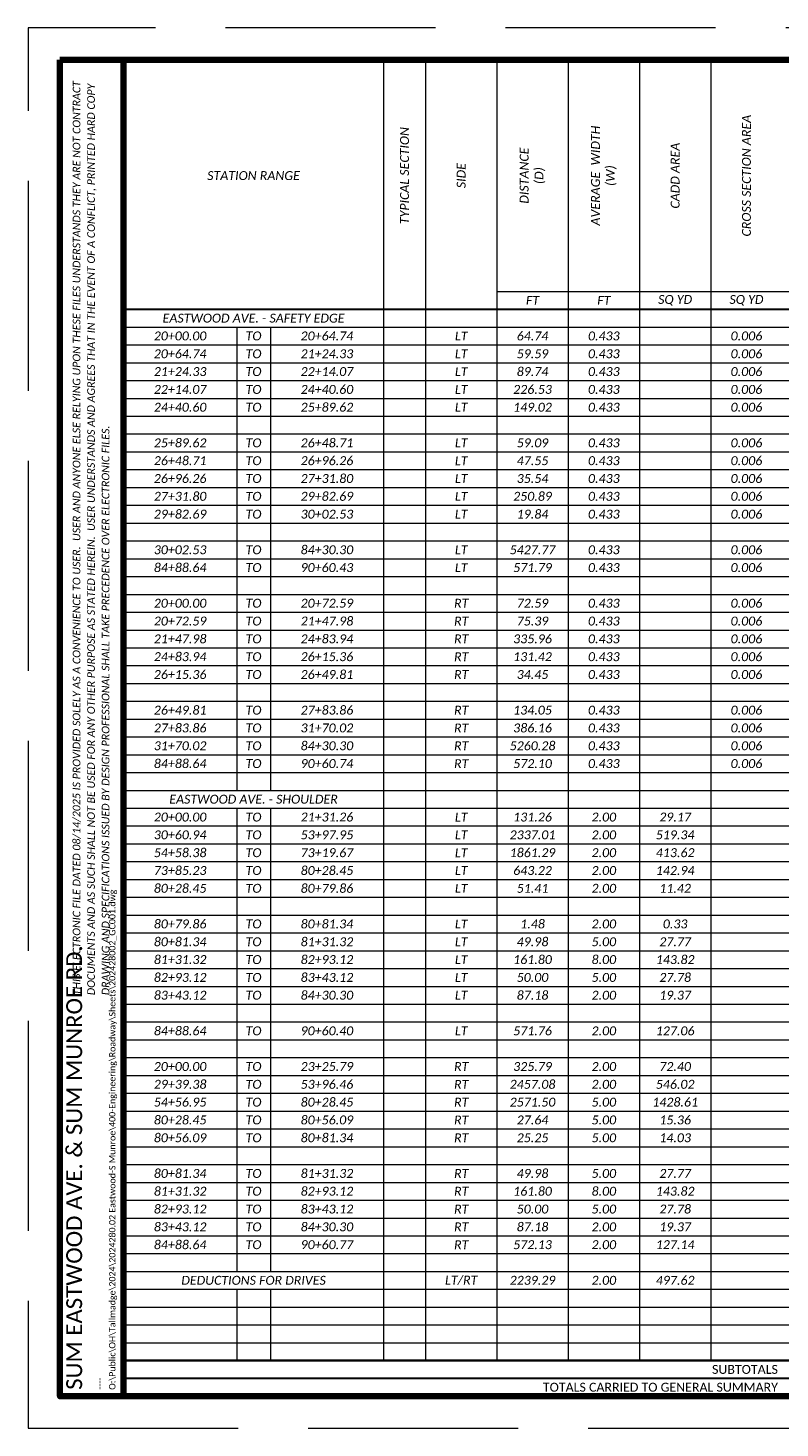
# Paper-space layout '26 PAVEMENT CALCULATIONS' of a CAD drawing. Header units: feet. Extents: x 0 to 34, y 0 to 22.
# Tile 1 of 2: x 0 to 11.8, y 0 to 22. Entities that reach past the tile are written whole.
import ezdxf
from ezdxf.enums import TextEntityAlignment as Align

# ---------------------------------------------------------------- set-up
doc = ezdxf.new("R2010")
doc.units = ezdxf.units.FT
doc.header["$LTSCALE"] = 20
doc.header["$MEASUREMENT"] = 0
doc.linetypes.add('OhDOT_DGN3', pattern=[0.22, 0.165, -0.055])
for name, color, linetype, lineweight in [('0_Xref', 7, 'Continuous', 15), ('SH_Border', 7, 'Continuous', 90), ('SH_Data', 7, 'Continuous', 15), ('SH_Text', 7, 'Continuous', 35)]:
    doc.layers.add(name, color=color, linetype=linetype, lineweight=lineweight)
doc.layers.add('SC_Scratch15', color=7, linetype='Continuous', lineweight=15, plot=False)
doc.layers.add('SH_Cut_Line', color=7, linetype='OhDOT_DGN3', lineweight=15, plot=False)
doc.styles.add('P_Slanted - Normal Fixed Spacing', font='calibrii.ttf', dxfattribs={"height": 0.14})
doc.styles.add('Style - Calibri', font='calibri.ttf')
doc.styles.add('Style - Calibri - Light', font='calibril.ttf', dxfattribs={"height": 0.1})

# ---------------------------------------------------------------- blocks, each defined once
blk = doc.blocks.new('BORDER_1')
at = {"layer": 'SH_Border', "color": 7, "flags": 128}
for points in [[(0.5, 21.5), (1.5, 21.5), (1.5, 0.5), (0.5, 0.5)], [(1.5, 21.5), (33.5, 21.5), (33.5, 0.5), (1.5, 0.5)]]:
    blk.add_lwpolyline(points, close=True, dxfattribs=at)
at = {"layer": 'SH_Cut_Line', "flags": 128}
blk.add_lwpolyline([(0, 0), (34, 0), (34, 22), (0, 22)], close=True, dxfattribs=at)
at = {"layer": 'SC_Scratch15', "color": 1, "insert": (0.702, 6.801), "char_height": 0.12, "width": 14.52263, "attachment_point": 1, "rotation": 90, "line_spacing_factor": 1.14, "style": 'P_Slanted - Normal Fixed Spacing'}
blk.add_mtext('THIS ELECTRONIC FILE DATED 08/14/2025 IS PROVIDED SOLELY AS A CONVENIENCE TO USER.  USER AND ANYONE ELSE RELYING UPON THESE FILES UNDERSTANDS THEY ARE NOT CONTRACT DOCUMENTS AND AS SUCH SHALL NOT BE USED FOR ANY OTHER PURPOSE AS STATED HEREIN.  USER UNDERSTANDS AND AGREES THAT IN THE EVENT OF A CONFLICT, PRINTED HARD COPY DRAWING AND SPECIFICATIONS ISSUED BY DESIGN PROFESSIONAL SHALL TAKE PRECEDENCE OVER ELECTRONIC FILES.', dxfattribs=at)
at = {"layer": 'SH_Border', "color": 132, "true_color": 0x00d2d2, "insert": (1.4, 0.6), "char_height": 0.1, "attachment_point": 7, "rotation": 90, "line_spacing_factor": 1.2, "style": 'Style - Calibri - Light'}
blk.add_mtext('----\\PO:\\\\Public\\\\OH\\\\Tallmadge\\\\2024\\\\2024280.02 Eastwood-S Munroe\\\\400-Engineering\\\\Roadway\\\\Sheets\\\\202428002_GC001.dwg', dxfattribs=at)
at = {"layer": 'SH_Data', "color": 7, "style": 'Style - Calibri'}
blk.add_attdef('C_SHEET_TITLE', text='', height=0.25, rotation=90, dxfattribs=at).set_placement((32.792, 13), align=Align.MIDDLE_CENTER)
at = {"layer": 'SH_Data', "style": 'Style - Calibri'}
blk.add_attdef('PROJ_NAME', text='', height=0.25, rotation=90, dxfattribs=at).set_placement((0.6, 0.6), align=Align.TOP_LEFT)
for tag, p in [('DESIGNER', (32.75, 2.175)), ('REVIEWER', (32.25, 1.675)), ('REVIEWED_DATE', (33.025, 1.675)), ('PIDNO', (32.75, 1.175)), ('C_SHEET_NO', (32.375, 0.675)), ('T_SHEET_NO', (33.125, 0.675))]:
    blk.add_attdef(tag, text='', height=0.14, dxfattribs=at).set_placement(p, align=Align.MIDDLE_CENTER)
blk = doc.blocks.new('*A1293')
at = {"layer": 'SH_Data', "linetype": 'Continuous', "ltscale": 0.131765}
for points in [[(0, 0), (0, -21)], [(0, 0), (30.504, 0)], [(4.085, 0), (4.085, -20.44)], [(4.744, 0), (4.744, -20.44)], [(5.864, 0), (5.864, -20.44)], [(6.984, 0), (6.984, -20.44)], [(8.104, 0), (8.104, -20.44)], [(9.224, 0), (9.224, -20.44)], [(5.864, -3.64), (30.504, -3.64)], [(0, -4.2), (30.504, -4.2)], [(1.779, -4.2), (1.779, -11.48)], [(2.306, -4.2), (2.306, -11.48)], [(0, -4.48), (30.504, -4.48)], [(0, -4.76), (30.504, -4.76)], [(0, -5.04), (30.504, -5.04)], [(0, -5.32), (30.504, -5.32)], [(0, -5.6), (30.504, -5.6)], [(0, -5.88), (30.504, -5.88)], [(0, -6.16), (30.504, -6.16)], [(0, -6.44), (30.504, -6.44)], [(0, -6.72), (30.504, -6.72)], [(0, -7), (30.504, -7)], [(0, -7.28), (30.504, -7.28)], [(0, -7.56), (30.504, -7.56)], [(0, -7.84), (30.504, -7.84)], [(0, -8.12), (30.504, -8.12)], [(0, -8.4), (30.504, -8.4)], [(0, -8.68), (30.504, -8.68)], [(0, -8.96), (30.504, -8.96)], [(0, -9.24), (30.504, -9.24)], [(0, -9.52), (30.504, -9.52)], [(0, -9.8), (30.504, -9.8)], [(0, -10.08), (30.504, -10.08)], [(0, -10.36), (30.504, -10.36)], [(0, -10.64), (30.504, -10.64)], [(0, -10.92), (30.504, -10.92)], [(0, -11.2), (30.504, -11.2)], [(0, -11.48), (30.504, -11.48)], [(0, -11.76), (30.504, -11.76)], [(1.779, -11.76), (1.779, -19.04)], [(2.306, -11.76), (2.306, -19.04)], [(0, -12.04), (30.504, -12.04)], [(0, -12.32), (30.504, -12.32)], [(0, -12.6), (30.504, -12.6)], [(0, -12.88), (30.504, -12.88)], [(0, -13.16), (30.504, -13.16)], [(0, -13.44), (30.504, -13.44)], [(0, -13.72), (30.504, -13.72)], [(0, -14), (30.504, -14)], [(0, -14.28), (30.504, -14.28)], [(0, -14.56), (30.504, -14.56)], [(0, -14.84), (30.504, -14.84)], [(0, -15.12), (30.504, -15.12)], [(0, -15.4), (30.504, -15.4)], [(0, -15.68), (30.504, -15.68)], [(0, -15.96), (30.504, -15.96)], [(0, -16.24), (30.504, -16.24)], [(0, -16.52), (30.504, -16.52)], [(0, -16.8), (30.504, -16.8)], [(0, -17.08), (30.504, -17.08)], [(0, -17.36), (30.504, -17.36)], [(0, -17.64), (30.504, -17.64)], [(0, -17.92), (30.504, -17.92)], [(0, -18.2), (30.504, -18.2)], [(0, -18.48), (30.504, -18.48)], [(0, -18.76), (30.504, -18.76)], [(0, -19.04), (30.504, -19.04)], [(0, -19.32), (30.504, -19.32)], [(1.779, -19.32), (1.779, -20.44)], [(2.306, -19.32), (2.306, -20.44)], [(0, -19.6), (30.504, -19.6)], [(0, -19.88), (30.504, -19.88)], [(0, -20.16), (30.504, -20.16)], [(0, -21), (30.504, -21)]]:
    blk.add_lwpolyline(points, dxfattribs=at)
at = {"layer": 'SH_Data', "linetype": 'Continuous', "ltscale": 0.131765, "const_width": 0.0329}
for points in [[(0, -3.92), (30.504, -3.92)], [(0, -20.44), (30.504, -20.44)], [(0, -20.72), (30.504, -20.72)]]:
    blk.add_lwpolyline(points, dxfattribs=at)
at = {"layer": 'SH_Text', "char_height": 0.14, "width": 3.64, "attachment_point": 5, "rotation": 90, "style": 'P_Slanted - Normal Fixed Spacing'}
for s, insert in [('CROSS SECTION AREA', (9.784, -1.82)), ('TYPICAL SECTION', (4.414, -1.82)), ('AVERAGE  WIDTH^J(W)', (7.544, -1.82)), ('CADD AREA', (8.664, -1.82)), ('DISTANCE^J(D)', (6.424, -1.82)), ('SIDE', (5.304, -1.82))]:
    blk.add_mtext(s, dxfattribs=dict(at, insert=insert))
at = {"layer": 'SH_Text', "insert": (2.042, -1.82), "char_height": 0.14, "width": 3.95294, "attachment_point": 5, "style": 'P_Slanted - Normal Fixed Spacing'}
blk.add_mtext('STATION RANGE', dxfattribs=at)
at = {"layer": 'SH_Text', "char_height": 0.14}
for s, insert, attachment_point, style in [('FT', (6.424, -3.78), 5, 'P_Slanted - Normal Fixed Spacing'), ('FT', (7.544, -3.78), 5, 'P_Slanted - Normal Fixed Spacing'), ('SQ YD', (8.664, -3.78), 5, 'P_Slanted - Normal Fixed Spacing'), ('SQ YD', (9.784, -3.78), 5, 'P_Slanted - Normal Fixed Spacing'), ('EASTWOOD AVE. - SAFETY EDGE', (2.042, -4.06), 5, 'P_Slanted - Normal Fixed Spacing'), ('20+00.00', (0.889, -4.34), 5, 'P_Slanted - Normal Fixed Spacing'), ('TO', (2.042, -4.34), 5, 'P_Slanted - Normal Fixed Spacing'), ('20+64.74', (3.195, -4.34), 5, 'P_Slanted - Normal Fixed Spacing'), ('LT', (5.304, -4.34), 5, 'P_Slanted - Normal Fixed Spacing'), ('64.74', (6.424, -4.34), 5, 'P_Slanted - Normal Fixed Spacing'), ('0.433', (7.544, -4.34), 5, 'P_Slanted - Normal Fixed Spacing'), ('0.006', (9.784, -4.34), 5, 'P_Slanted - Normal Fixed Spacing'), ('20+64.74', (0.889, -4.62), 5, 'P_Slanted - Normal Fixed Spacing'), ('TO', (2.042, -4.62), 5, 'P_Slanted - Normal Fixed Spacing'), ('21+24.33', (3.195, -4.62), 5, 'P_Slanted - Normal Fixed Spacing'), ('LT', (5.304, -4.62), 5, 'P_Slanted - Normal Fixed Spacing'), ('59.59', (6.424, -4.62), 5, 'P_Slanted - Normal Fixed Spacing'), ('0.433', (7.544, -4.62), 5, 'P_Slanted - Normal Fixed Spacing'), ('0.006', (9.784, -4.62), 5, 'P_Slanted - Normal Fixed Spacing'), ('21+24.33', (0.889, -4.9), 5, 'P_Slanted - Normal Fixed Spacing'), ('TO', (2.042, -4.9), 5, 'P_Slanted - Normal Fixed Spacing'), ('22+14.07', (3.195, -4.9), 5, 'P_Slanted - Normal Fixed Spacing'), ('LT', (5.304, -4.9), 5, 'P_Slanted - Normal Fixed Spacing'), ('89.74', (6.424, -4.9), 5, 'P_Slanted - Normal Fixed Spacing'), ('0.433', (7.544, -4.9), 5, 'P_Slanted - Normal Fixed Spacing'), ('0.006', (9.784, -4.9), 5, 'P_Slanted - Normal Fixed Spacing'), ('22+14.07', (0.889, -5.18), 5, 'P_Slanted - Normal Fixed Spacing'), ('TO', (2.042, -5.18), 5, 'P_Slanted - Normal Fixed Spacing'), ('24+40.60', (3.195, -5.18), 5, 'P_Slanted - Normal Fixed Spacing'), ('LT', (5.304, -5.18), 5, 'P_Slanted - Normal Fixed Spacing'), ('226.53', (6.424, -5.18), 5, 'P_Slanted - Normal Fixed Spacing'), ('0.433', (7.544, -5.18), 5, 'P_Slanted - Normal Fixed Spacing'), ('0.006', (9.784, -5.18), 5, 'P_Slanted - Normal Fixed Spacing'), ('24+40.60', (0.889, -5.46), 5, 'P_Slanted - Normal Fixed Spacing'), ('TO', (2.042, -5.46), 5, 'P_Slanted - Normal Fixed Spacing'), ('25+89.62', (3.195, -5.46), 5, 'P_Slanted - Normal Fixed Spacing'), ('LT', (5.304, -5.46), 5, 'P_Slanted - Normal Fixed Spacing'), ('149.02', (6.424, -5.46), 5, 'P_Slanted - Normal Fixed Spacing'), ('0.433', (7.544, -5.46), 5, 'P_Slanted - Normal Fixed Spacing'), ('0.006', (9.784, -5.46), 5, 'P_Slanted - Normal Fixed Spacing'), ('25+89.62', (0.889, -6.02), 5, 'P_Slanted - Normal Fixed Spacing'), ('TO', (2.042, -6.02), 5, 'P_Slanted - Normal Fixed Spacing'), ('26+48.71', (3.195, -6.02), 5, 'P_Slanted - Normal Fixed Spacing'), ('LT', (5.304, -6.02), 5, 'P_Slanted - Normal Fixed Spacing'), ('59.09', (6.424, -6.02), 5, 'P_Slanted - Normal Fixed Spacing'), ('0.433', (7.544, -6.02), 5, 'P_Slanted - Normal Fixed Spacing'), ('0.006', (9.784, -6.02), 5, 'P_Slanted - Normal Fixed Spacing'), ('26+48.71', (0.889, -6.3), 5, 'P_Slanted - Normal Fixed Spacing'), ('TO', (2.042, -6.3), 5, 'P_Slanted - Normal Fixed Spacing'), ('26+96.26', (3.195, -6.3), 5, 'P_Slanted - Normal Fixed Spacing'), ('LT', (5.304, -6.3), 5, 'P_Slanted - Normal Fixed Spacing'), ('47.55', (6.424, -6.3), 5, 'P_Slanted - Normal Fixed Spacing'), ('0.433', (7.544, -6.3), 5, 'P_Slanted - Normal Fixed Spacing'), ('0.006', (9.784, -6.3), 5, 'P_Slanted - Normal Fixed Spacing'), ('26+96.26', (0.889, -6.58), 5, 'P_Slanted - Normal Fixed Spacing'), ('TO', (2.042, -6.58), 5, 'P_Slanted - Normal Fixed Spacing'), ('27+31.80', (3.195, -6.58), 5, 'P_Slanted - Normal Fixed Spacing'), ('LT', (5.304, -6.58), 5, 'P_Slanted - Normal Fixed Spacing'), ('35.54', (6.424, -6.58), 5, 'P_Slanted - Normal Fixed Spacing'), ('0.433', (7.544, -6.58), 5, 'P_Slanted - Normal Fixed Spacing'), ('0.006', (9.784, -6.58), 5, 'P_Slanted - Normal Fixed Spacing'), ('27+31.80', (0.889, -6.86), 5, 'P_Slanted - Normal Fixed Spacing'), ('TO', (2.042, -6.86), 5, 'P_Slanted - Normal Fixed Spacing'), ('29+82.69', (3.195, -6.86), 5, 'P_Slanted - Normal Fixed Spacing'), ('LT', (5.304, -6.86), 5, 'P_Slanted - Normal Fixed Spacing'), ('250.89', (6.424, -6.86), 5, 'P_Slanted - Normal Fixed Spacing'), ('0.433', (7.544, -6.86), 5, 'P_Slanted - Normal Fixed Spacing'), ('0.006', (9.784, -6.86), 5, 'P_Slanted - Normal Fixed Spacing'), ('29+82.69', (0.889, -7.14), 5, 'P_Slanted - Normal Fixed Spacing'), ('TO', (2.042, -7.14), 5, 'P_Slanted - Normal Fixed Spacing'), ('30+02.53', (3.195, -7.14), 5, 'P_Slanted - Normal Fixed Spacing'), ('LT', (5.304, -7.14), 5, 'P_Slanted - Normal Fixed Spacing'), ('19.84', (6.424, -7.14), 5, 'P_Slanted - Normal Fixed Spacing'), ('0.433', (7.544, -7.14), 5, 'P_Slanted - Normal Fixed Spacing'), ('0.006', (9.784, -7.14), 5, 'P_Slanted - Normal Fixed Spacing'), ('30+02.53', (0.889, -7.7), 5, 'P_Slanted - Normal Fixed Spacing'), ('TO', (2.042, -7.7), 5, 'P_Slanted - Normal Fixed Spacing'), ('84+30.30', (3.195, -7.7), 5, 'P_Slanted - Normal Fixed Spacing'), ('LT', (5.304, -7.7), 5, 'P_Slanted - Normal Fixed Spacing'), ('5427.77', (6.424, -7.7), 5, 'P_Slanted - Normal Fixed Spacing'), ('0.433', (7.544, -7.7), 5, 'P_Slanted - Normal Fixed Spacing'), ('0.006', (9.784, -7.7), 5, 'P_Slanted - Normal Fixed Spacing'), ('84+88.64', (0.889, -7.98), 5, 'P_Slanted - Normal Fixed Spacing'), ('TO', (2.042, -7.98), 5, 'P_Slanted - Normal Fixed Spacing'), ('90+60.43', (3.195, -7.98), 5, 'P_Slanted - Normal Fixed Spacing'), ('LT', (5.304, -7.98), 5, 'P_Slanted - Normal Fixed Spacing'), ('571.79', (6.424, -7.98), 5, 'P_Slanted - Normal Fixed Spacing'), ('0.433', (7.544, -7.98), 5, 'P_Slanted - Normal Fixed Spacing'), ('0.006', (9.784, -7.98), 5, 'P_Slanted - Normal Fixed Spacing'), ('20+00.00', (0.889, -8.54), 5, 'P_Slanted - Normal Fixed Spacing'), ('TO', (2.042, -8.54), 5, 'P_Slanted - Normal Fixed Spacing'), ('20+72.59', (3.195, -8.54), 5, 'P_Slanted - Normal Fixed Spacing'), ('RT', (5.304, -8.54), 5, 'P_Slanted - Normal Fixed Spacing'), ('72.59', (6.424, -8.54), 5, 'P_Slanted - Normal Fixed Spacing'), ('0.433', (7.544, -8.54), 5, 'P_Slanted - Normal Fixed Spacing'), ('0.006', (9.784, -8.54), 5, 'P_Slanted - Normal Fixed Spacing'), ('20+72.59', (0.889, -8.82), 5, 'P_Slanted - Normal Fixed Spacing'), ('TO', (2.042, -8.82), 5, 'P_Slanted - Normal Fixed Spacing'), ('21+47.98', (3.195, -8.82), 5, 'P_Slanted - Normal Fixed Spacing'), ('RT', (5.304, -8.82), 5, 'P_Slanted - Normal Fixed Spacing'), ('75.39', (6.424, -8.82), 5, 'P_Slanted - Normal Fixed Spacing'), ('0.433', (7.544, -8.82), 5, 'P_Slanted - Normal Fixed Spacing'), ('0.006', (9.784, -8.82), 5, 'P_Slanted - Normal Fixed Spacing'), ('21+47.98', (0.889, -9.1), 5, 'P_Slanted - Normal Fixed Spacing'), ('TO', (2.042, -9.1), 5, 'P_Slanted - Normal Fixed Spacing'), ('24+83.94', (3.195, -9.1), 5, 'P_Slanted - Normal Fixed Spacing'), ('RT', (5.304, -9.1), 5, 'P_Slanted - Normal Fixed Spacing'), ('335.96', (6.424, -9.1), 5, 'P_Slanted - Normal Fixed Spacing'), ('0.433', (7.544, -9.1), 5, 'P_Slanted - Normal Fixed Spacing'), ('0.006', (9.784, -9.1), 5, 'P_Slanted - Normal Fixed Spacing'), ('24+83.94', (0.889, -9.38), 5, 'P_Slanted - Normal Fixed Spacing'), ('TO', (2.042, -9.38), 5, 'P_Slanted - Normal Fixed Spacing'), ('26+15.36', (3.195, -9.38), 5, 'P_Slanted - Normal Fixed Spacing'), ('RT', (5.304, -9.38), 5, 'P_Slanted - Normal Fixed Spacing'), ('131.42', (6.424, -9.38), 5, 'P_Slanted - Normal Fixed Spacing'), ('0.433', (7.544, -9.38), 5, 'P_Slanted - Normal Fixed Spacing'), ('0.006', (9.784, -9.38), 5, 'P_Slanted - Normal Fixed Spacing'), ('26+15.36', (0.889, -9.66), 5, 'P_Slanted - Normal Fixed Spacing'), ('TO', (2.042, -9.66), 5, 'P_Slanted - Normal Fixed Spacing'), ('26+49.81', (3.195, -9.66), 5, 'P_Slanted - Normal Fixed Spacing'), ('RT', (5.304, -9.66), 5, 'P_Slanted - Normal Fixed Spacing'), ('34.45', (6.424, -9.66), 5, 'P_Slanted - Normal Fixed Spacing'), ('0.433', (7.544, -9.66), 5, 'P_Slanted - Normal Fixed Spacing'), ('0.006', (9.784, -9.66), 5, 'P_Slanted - Normal Fixed Spacing'), ('26+49.81', (0.889, -10.22), 5, 'P_Slanted - Normal Fixed Spacing'), ('TO', (2.042, -10.22), 5, 'P_Slanted - Normal Fixed Spacing'), ('27+83.86', (3.195, -10.22), 5, 'P_Slanted - Normal Fixed Spacing'), ('RT', (5.304, -10.22), 5, 'P_Slanted - Normal Fixed Spacing'), ('134.05', (6.424, -10.22), 5, 'P_Slanted - Normal Fixed Spacing'), ('0.433', (7.544, -10.22), 5, 'P_Slanted - Normal Fixed Spacing'), ('0.006', (9.784, -10.22), 5, 'P_Slanted - Normal Fixed Spacing'), ('27+83.86', (0.889, -10.5), 5, 'P_Slanted - Normal Fixed Spacing'), ('TO', (2.042, -10.5), 5, 'P_Slanted - Normal Fixed Spacing'), ('31+70.02', (3.195, -10.5), 5, 'P_Slanted - Normal Fixed Spacing'), ('RT', (5.304, -10.5), 5, 'P_Slanted - Normal Fixed Spacing'), ('386.16', (6.424, -10.5), 5, 'P_Slanted - Normal Fixed Spacing'), ('0.433', (7.544, -10.5), 5, 'P_Slanted - Normal Fixed Spacing'), ('0.006', (9.784, -10.5), 5, 'P_Slanted - Normal Fixed Spacing'), ('31+70.02', (0.889, -10.78), 5, 'P_Slanted - Normal Fixed Spacing'), ('TO', (2.042, -10.78), 5, 'P_Slanted - Normal Fixed Spacing'), ('84+30.30', (3.195, -10.78), 5, 'P_Slanted - Normal Fixed Spacing'), ('RT', (5.304, -10.78), 5, 'P_Slanted - Normal Fixed Spacing'), ('5260.28', (6.424, -10.78), 5, 'P_Slanted - Normal Fixed Spacing'), ('0.433', (7.544, -10.78), 5, 'P_Slanted - Normal Fixed Spacing'), ('0.006', (9.784, -10.78), 5, 'P_Slanted - Normal Fixed Spacing'), ('84+88.64', (0.889, -11.06), 5, 'P_Slanted - Normal Fixed Spacing'), ('TO', (2.042, -11.06), 5, 'P_Slanted - Normal Fixed Spacing'), ('90+60.74', (3.195, -11.06), 5, 'P_Slanted - Normal Fixed Spacing'), ('RT', (5.304, -11.06), 5, 'P_Slanted - Normal Fixed Spacing'), ('572.10', (6.424, -11.06), 5, 'P_Slanted - Normal Fixed Spacing'), ('0.433', (7.544, -11.06), 5, 'P_Slanted - Normal Fixed Spacing'), ('0.006', (9.784, -11.06), 5, 'P_Slanted - Normal Fixed Spacing'), ('EASTWOOD AVE. - SHOULDER', (2.042, -11.62), 5, 'P_Slanted - Normal Fixed Spacing'), ('20+00.00', (0.889, -11.9), 5, 'P_Slanted - Normal Fixed Spacing'), ('TO', (2.042, -11.9), 5, 'P_Slanted - Normal Fixed Spacing'), ('21+31.26', (3.195, -11.9), 5, 'P_Slanted - Normal Fixed Spacing'), ('LT', (5.304, -11.9), 5, 'P_Slanted - Normal Fixed Spacing'), ('131.26', (6.424, -11.9), 5, 'P_Slanted - Normal Fixed Spacing'), ('2.00', (7.544, -11.9), 5, 'P_Slanted - Normal Fixed Spacing'), ('29.17', (8.664, -11.9), 5, 'P_Slanted - Normal Fixed Spacing'), ('30+60.94', (0.889, -12.18), 5, 'P_Slanted - Normal Fixed Spacing'), ('TO', (2.042, -12.18), 5, 'P_Slanted - Normal Fixed Spacing'), ('53+97.95', (3.195, -12.18), 5, 'P_Slanted - Normal Fixed Spacing'), ('LT', (5.304, -12.18), 5, 'P_Slanted - Normal Fixed Spacing'), ('2337.01', (6.424, -12.18), 5, 'P_Slanted - Normal Fixed Spacing'), ('2.00', (7.544, -12.18), 5, 'P_Slanted - Normal Fixed Spacing'), ('519.34', (8.664, -12.18), 5, 'P_Slanted - Normal Fixed Spacing'), ('54+58.38', (0.889, -12.46), 5, 'P_Slanted - Normal Fixed Spacing'), ('TO', (2.042, -12.46), 5, 'P_Slanted - Normal Fixed Spacing'), ('73+19.67', (3.195, -12.46), 5, 'P_Slanted - Normal Fixed Spacing'), ('LT', (5.304, -12.46), 5, 'P_Slanted - Normal Fixed Spacing'), ('1861.29', (6.424, -12.46), 5, 'P_Slanted - Normal Fixed Spacing'), ('2.00', (7.544, -12.46), 5, 'P_Slanted - Normal Fixed Spacing'), ('413.62', (8.664, -12.46), 5, 'P_Slanted - Normal Fixed Spacing'), ('73+85.23', (0.889, -12.74), 5, 'P_Slanted - Normal Fixed Spacing'), ('TO', (2.042, -12.74), 5, 'P_Slanted - Normal Fixed Spacing'), ('80+28.45', (3.195, -12.74), 5, 'P_Slanted - Normal Fixed Spacing'), ('LT', (5.304, -12.74), 5, 'P_Slanted - Normal Fixed Spacing'), ('643.22', (6.424, -12.74), 5, 'P_Slanted - Normal Fixed Spacing'), ('2.00', (7.544, -12.74), 5, 'P_Slanted - Normal Fixed Spacing'), ('142.94', (8.664, -12.74), 5, 'P_Slanted - Normal Fixed Spacing'), ('80+28.45', (0.889, -13.02), 5, 'P_Slanted - Normal Fixed Spacing'), ('TO', (2.042, -13.02), 5, 'P_Slanted - Normal Fixed Spacing'), ('80+79.86', (3.195, -13.02), 5, 'P_Slanted - Normal Fixed Spacing'), ('LT', (5.304, -13.02), 5, 'P_Slanted - Normal Fixed Spacing'), ('51.41', (6.424, -13.02), 5, 'P_Slanted - Normal Fixed Spacing'), ('2.00', (7.544, -13.02), 5, 'P_Slanted - Normal Fixed Spacing'), ('11.42', (8.664, -13.02), 5, 'P_Slanted - Normal Fixed Spacing'), ('80+79.86', (0.889, -13.58), 5, 'P_Slanted - Normal Fixed Spacing'), ('TO', (2.042, -13.58), 5, 'P_Slanted - Normal Fixed Spacing'), ('80+81.34', (3.195, -13.58), 5, 'P_Slanted - Normal Fixed Spacing'), ('LT', (5.304, -13.58), 5, 'P_Slanted - Normal Fixed Spacing'), ('1.48', (6.424, -13.58), 5, 'P_Slanted - Normal Fixed Spacing'), ('2.00', (7.544, -13.58), 5, 'P_Slanted - Normal Fixed Spacing'), ('0.33', (8.664, -13.58), 5, 'P_Slanted - Normal Fixed Spacing'), ('80+81.34', (0.889, -13.86), 5, 'P_Slanted - Normal Fixed Spacing'), ('TO', (2.042, -13.86), 5, 'P_Slanted - Normal Fixed Spacing'), ('81+31.32', (3.195, -13.86), 5, 'P_Slanted - Normal Fixed Spacing'), ('LT', (5.304, -13.86), 5, 'P_Slanted - Normal Fixed Spacing'), ('49.98', (6.424, -13.86), 5, 'P_Slanted - Normal Fixed Spacing'), ('5.00', (7.544, -13.86), 5, 'P_Slanted - Normal Fixed Spacing'), ('27.77', (8.664, -13.86), 5, 'P_Slanted - Normal Fixed Spacing'), ('81+31.32', (0.889, -14.14), 5, 'P_Slanted - Normal Fixed Spacing'), ('TO', (2.042, -14.14), 5, 'P_Slanted - Normal Fixed Spacing'), ('82+93.12', (3.195, -14.14), 5, 'P_Slanted - Normal Fixed Spacing'), ('LT', (5.304, -14.14), 5, 'P_Slanted - Normal Fixed Spacing'), ('161.80', (6.424, -14.14), 5, 'P_Slanted - Normal Fixed Spacing'), ('8.00', (7.544, -14.14), 5, 'P_Slanted - Normal Fixed Spacing'), ('143.82', (8.664, -14.14), 5, 'P_Slanted - Normal Fixed Spacing'), ('82+93.12', (0.889, -14.42), 5, 'P_Slanted - Normal Fixed Spacing'), ('TO', (2.042, -14.42), 5, 'P_Slanted - Normal Fixed Spacing'), ('83+43.12', (3.195, -14.42), 5, 'P_Slanted - Normal Fixed Spacing'), ('LT', (5.304, -14.42), 5, 'P_Slanted - Normal Fixed Spacing'), ('50.00', (6.424, -14.42), 5, 'P_Slanted - Normal Fixed Spacing'), ('5.00', (7.544, -14.42), 5, 'P_Slanted - Normal Fixed Spacing'), ('27.78', (8.664, -14.42), 5, 'P_Slanted - Normal Fixed Spacing'), ('83+43.12', (0.889, -14.7), 5, 'P_Slanted - Normal Fixed Spacing'), ('TO', (2.042, -14.7), 5, 'P_Slanted - Normal Fixed Spacing'), ('84+30.30', (3.195, -14.7), 5, 'P_Slanted - Normal Fixed Spacing'), ('LT', (5.304, -14.7), 5, 'P_Slanted - Normal Fixed Spacing'), ('87.18', (6.424, -14.7), 5, 'P_Slanted - Normal Fixed Spacing'), ('2.00', (7.544, -14.7), 5, 'P_Slanted - Normal Fixed Spacing'), ('19.37', (8.664, -14.7), 5, 'P_Slanted - Normal Fixed Spacing'), ('84+88.64', (0.889, -15.26), 5, 'P_Slanted - Normal Fixed Spacing'), ('TO', (2.042, -15.26), 5, 'P_Slanted - Normal Fixed Spacing'), ('90+60.40', (3.195, -15.26), 5, 'P_Slanted - Normal Fixed Spacing'), ('LT', (5.304, -15.26), 5, 'P_Slanted - Normal Fixed Spacing'), ('571.76', (6.424, -15.26), 5, 'P_Slanted - Normal Fixed Spacing'), ('2.00', (7.544, -15.26), 5, 'P_Slanted - Normal Fixed Spacing'), ('127.06', (8.664, -15.26), 5, 'P_Slanted - Normal Fixed Spacing'), ('20+00.00', (0.889, -15.82), 5, 'P_Slanted - Normal Fixed Spacing'), ('TO', (2.042, -15.82), 5, 'P_Slanted - Normal Fixed Spacing'), ('23+25.79', (3.195, -15.82), 5, 'P_Slanted - Normal Fixed Spacing'), ('RT', (5.304, -15.82), 5, 'P_Slanted - Normal Fixed Spacing'), ('325.79', (6.424, -15.82), 5, 'P_Slanted - Normal Fixed Spacing'), ('2.00', (7.544, -15.82), 5, 'P_Slanted - Normal Fixed Spacing'), ('72.40', (8.664, -15.82), 5, 'P_Slanted - Normal Fixed Spacing'), ('29+39.38', (0.889, -16.1), 5, 'P_Slanted - Normal Fixed Spacing'), ('TO', (2.042, -16.1), 5, 'P_Slanted - Normal Fixed Spacing'), ('53+96.46', (3.195, -16.1), 5, 'P_Slanted - Normal Fixed Spacing'), ('RT', (5.304, -16.1), 5, 'P_Slanted - Normal Fixed Spacing'), ('2457.08', (6.424, -16.1), 5, 'P_Slanted - Normal Fixed Spacing'), ('2.00', (7.544, -16.1), 5, 'P_Slanted - Normal Fixed Spacing'), ('546.02', (8.664, -16.1), 5, 'P_Slanted - Normal Fixed Spacing'), ('54+56.95', (0.889, -16.38), 5, 'P_Slanted - Normal Fixed Spacing'), ('TO', (2.042, -16.38), 5, 'P_Slanted - Normal Fixed Spacing'), ('80+28.45', (3.195, -16.38), 5, 'P_Slanted - Normal Fixed Spacing'), ('RT', (5.304, -16.38), 5, 'P_Slanted - Normal Fixed Spacing'), ('2571.50', (6.424, -16.38), 5, 'P_Slanted - Normal Fixed Spacing'), ('5.00', (7.544, -16.38), 5, 'P_Slanted - Normal Fixed Spacing'), ('1428.61', (8.664, -16.38), 5, 'P_Slanted - Normal Fixed Spacing'), ('80+28.45', (0.889, -16.66), 5, 'P_Slanted - Normal Fixed Spacing'), ('TO', (2.042, -16.66), 5, 'P_Slanted - Normal Fixed Spacing'), ('80+56.09', (3.195, -16.66), 5, 'P_Slanted - Normal Fixed Spacing'), ('RT', (5.304, -16.66), 5, 'P_Slanted - Normal Fixed Spacing'), ('27.64', (6.424, -16.66), 5, 'P_Slanted - Normal Fixed Spacing'), ('5.00', (7.544, -16.66), 5, 'P_Slanted - Normal Fixed Spacing'), ('15.36', (8.664, -16.66), 5, 'P_Slanted - Normal Fixed Spacing'), ('80+56.09', (0.889, -16.94), 5, 'P_Slanted - Normal Fixed Spacing'), ('TO', (2.042, -16.94), 5, 'P_Slanted - Normal Fixed Spacing'), ('80+81.34', (3.195, -16.94), 5, 'P_Slanted - Normal Fixed Spacing'), ('RT', (5.304, -16.94), 5, 'P_Slanted - Normal Fixed Spacing'), ('25.25', (6.424, -16.94), 5, 'P_Slanted - Normal Fixed Spacing'), ('5.00', (7.544, -16.94), 5, 'P_Slanted - Normal Fixed Spacing'), ('14.03', (8.664, -16.94), 5, 'P_Slanted - Normal Fixed Spacing'), ('80+81.34', (0.889, -17.5), 5, 'P_Slanted - Normal Fixed Spacing'), ('TO', (2.042, -17.5), 5, 'P_Slanted - Normal Fixed Spacing'), ('81+31.32', (3.195, -17.5), 5, 'P_Slanted - Normal Fixed Spacing'), ('RT', (5.304, -17.5), 5, 'P_Slanted - Normal Fixed Spacing'), ('49.98', (6.424, -17.5), 5, 'P_Slanted - Normal Fixed Spacing'), ('5.00', (7.544, -17.5), 5, 'P_Slanted - Normal Fixed Spacing'), ('27.77', (8.664, -17.5), 5, 'P_Slanted - Normal Fixed Spacing'), ('81+31.32', (0.889, -17.78), 5, 'P_Slanted - Normal Fixed Spacing'), ('TO', (2.042, -17.78), 5, 'P_Slanted - Normal Fixed Spacing'), ('82+93.12', (3.195, -17.78), 5, 'P_Slanted - Normal Fixed Spacing'), ('RT', (5.304, -17.78), 5, 'P_Slanted - Normal Fixed Spacing'), ('161.80', (6.424, -17.78), 5, 'P_Slanted - Normal Fixed Spacing'), ('8.00', (7.544, -17.78), 5, 'P_Slanted - Normal Fixed Spacing'), ('143.82', (8.664, -17.78), 5, 'P_Slanted - Normal Fixed Spacing'), ('82+93.12', (0.889, -18.06), 5, 'P_Slanted - Normal Fixed Spacing'), ('TO', (2.042, -18.06), 5, 'P_Slanted - Normal Fixed Spacing'), ('83+43.12', (3.195, -18.06), 5, 'P_Slanted - Normal Fixed Spacing'), ('RT', (5.304, -18.06), 5, 'P_Slanted - Normal Fixed Spacing'), ('50.00', (6.424, -18.06), 5, 'P_Slanted - Normal Fixed Spacing'), ('5.00', (7.544, -18.06), 5, 'P_Slanted - Normal Fixed Spacing'), ('27.78', (8.664, -18.06), 5, 'P_Slanted - Normal Fixed Spacing'), ('83+43.12', (0.889, -18.34), 5, 'P_Slanted - Normal Fixed Spacing'), ('TO', (2.042, -18.34), 5, 'P_Slanted - Normal Fixed Spacing'), ('84+30.30', (3.195, -18.34), 5, 'P_Slanted - Normal Fixed Spacing'), ('RT', (5.304, -18.34), 5, 'P_Slanted - Normal Fixed Spacing'), ('87.18', (6.424, -18.34), 5, 'P_Slanted - Normal Fixed Spacing'), ('2.00', (7.544, -18.34), 5, 'P_Slanted - Normal Fixed Spacing'), ('19.37', (8.664, -18.34), 5, 'P_Slanted - Normal Fixed Spacing'), ('84+88.64', (0.889, -18.62), 5, 'P_Slanted - Normal Fixed Spacing'), ('TO', (2.042, -18.62), 5, 'P_Slanted - Normal Fixed Spacing'), ('90+60.77', (3.195, -18.62), 5, 'P_Slanted - Normal Fixed Spacing'), ('RT', (5.304, -18.62), 5, 'P_Slanted - Normal Fixed Spacing'), ('572.13', (6.424, -18.62), 5, 'P_Slanted - Normal Fixed Spacing'), ('2.00', (7.544, -18.62), 5, 'P_Slanted - Normal Fixed Spacing'), ('127.14', (8.664, -18.62), 5, 'P_Slanted - Normal Fixed Spacing'), ('DEDUCTIONS FOR DRIVES', (2.042, -19.18), 5, 'P_Slanted - Normal Fixed Spacing'), ('LT/RT', (5.304, -19.18), 5, 'P_Slanted - Normal Fixed Spacing'), ('2239.29', (6.424, -19.18), 5, 'P_Slanted - Normal Fixed Spacing'), ('2.00', (7.544, -19.18), 5, 'P_Slanted - Normal Fixed Spacing'), ('497.62', (8.664, -19.18), 5, 'P_Slanted - Normal Fixed Spacing'), ('SUBTOTALS  ', (10.278, -20.58), 6, 'Style - Calibri'), ('TOTALS CARRIED TO GENERAL SUMMARY  ', (10.278, -20.86), 6, 'Style - Calibri')]:
    blk.add_mtext(s, dxfattribs=dict(at, insert=insert, attachment_point=attachment_point, style=style))

psp = doc.layouts.new('26 PAVEMENT CALCULATIONS')

# ---------------------------------------------------------------- block references
at = {"layer": '0_Xref'}
ref = psp.add_blockref('BORDER_1', (0, 0), dxfattribs=at)
ref.add_attrib('PROJ_NAME', 'SUM EASTWOOD AVE. & SUM MUNROE RD.', dxfattribs={"layer": 'SH_Data', "height": 0.25, "rotation": 90, "style": 'Style - Calibri'}).set_placement((0.6, 0.6), align=Align.TOP_LEFT)
psp.add_blockref('*A1293', (1.5, 21.5), dxfattribs=at)

doc.saveas('drawing.dxf')
